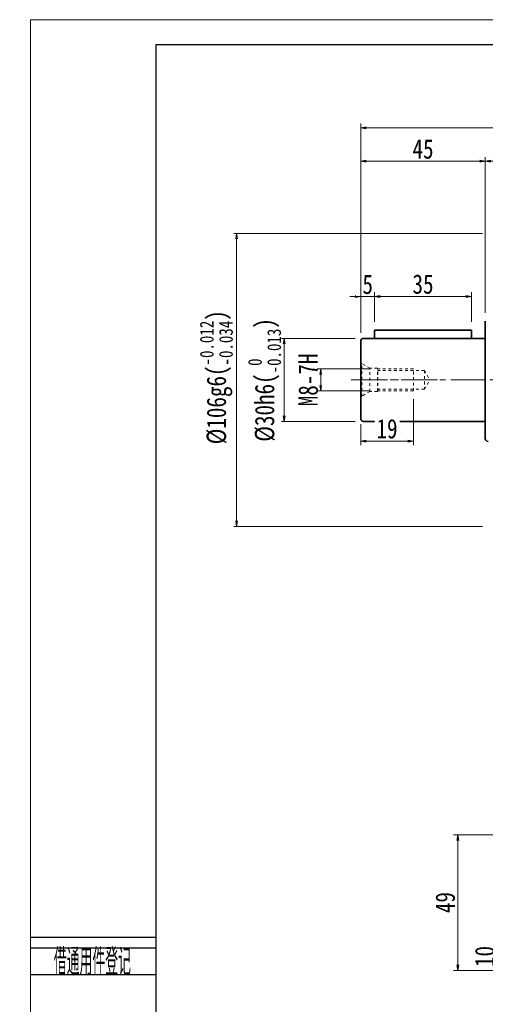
# Model space of a CAD drawing. Header units: millimetres. Extents: x -11 to 780, y -11 to 527.
# Tile 2 of 5: x -11 to 157, y 171 to 527. Entities that reach past the tile are written whole.
import ezdxf
from ezdxf.enums import TextEntityAlignment as Align

# ---------------------------------------------------------------- set-up
doc = ezdxf.new("R2010")
doc.units = ezdxf.units.MM
doc.linetypes.add('点画线', pattern=[18, 12, -2, 2, -2])
doc.linetypes.add('虚线', pattern=[2, 1, -1])
doc.layers.add('2细线层', color=4, linetype='Continuous')
doc.layers.add('6文字层', color=3, linetype='Continuous')
for name, color, linetype, lineweight in [('中心线层', 1, '点画线', 18), ('图框_外框线', 7, 'Continuous', 18), ('尺寸线层', 3, 'Continuous', 18), ('粗实线层', 7, 'Continuous', 35)]:
    doc.layers.add(name, color=color, linetype=linetype, lineweight=lineweight)
doc.styles.add('PC_TEXTSTYLE', font='ISOCP.SHX', dxfattribs={"width": 0.707, "bigfont": 'GBCBIG.SHX'})
doc.styles.add('宋体', font='SimSun.ttf', dxfattribs={"width": 0.8})
doc.dimstyles.new('A水平标注$0', dxfattribs={"dimtxt": 3.5, "dimasz": 2, "dimexe": 1.5, "dimexo": 3, "dimgap": 1.1, "dimtad": 1, "dimtoh": 1, "dimdec": 4, "dimdsep": 46, "dimtxsty": '宋体', "dimblk": 'OPEN', "dimcen": 3, "dimclrd": 3, "dimclre": 3, "dimclrt": 6, "dimadec": 0, "dimazin": 0, "dimtm": 1e-09, "dimtfac": 1, "dimtdec": 4, "dimtix": 1, "dimtmove": 0, "dimatfit": 3, "dimldrblk": 'OPEN', "dimfxl": 0, "dimlwd": 13, "dimlwe": 13, "dimarcsym": 0})
doc.dimstyles.new('D直径标注φ25', dxfattribs={"dimtxt": 3.5, "dimasz": 2, "dimexe": 1, "dimexo": 3, "dimtad": 1, "dimtoh": 1, "dimdec": 1, "dimdsep": 46, "dimtxsty": '宋体', "dimblk": 'OPEN', "dimcen": 3, "dimclrd": 3, "dimclre": 3, "dimclrt": 130, "dimadec": 0, "dimazin": 0, "dimtm": 1e-09, "dimtfac": 1, "dimtdec": 1, "dimtmove": 0, "dimatfit": 0, "dimldrblk": 'OPEN', "dimfxl": 0, "dimlwd": 13, "dimlwe": 13, "dimarcsym": 0})
doc.dimstyles.new('螺孔(M8-7H)', dxfattribs={"dimtxt": 3.5, "dimasz": 2, "dimexe": 1.25, "dimexo": 3, "dimtad": 1, "dimtoh": 1, "dimdec": 4, "dimdsep": 46, "dimtxsty": '宋体', "dimblk": 'OPEN', "dimcen": 3, "dimclrd": 3, "dimclre": 3, "dimclrt": 2, "dimadec": 0, "dimazin": 0, "dimtm": 1e-09, "dimtfac": 1, "dimtdec": 4, "dimtmove": 0, "dimatfit": 3, "dimldrblk": 'OPEN', "dimfxl": 0, "dimlwd": 9, "dimlwe": 9, "dimarcsym": 0})

# ---------------------------------------------------------------- blocks, each defined once
blk = doc.blocks.new('_Open')
at = {"color": 0, "linetype": 'ByBlock', "lineweight": -2}
for p, q in [((-1, 0.17), (0, 0)), ((-1, -0.17), (0, 0)), ((0, 0), (-1, 0))]:
    blk.add_line(p, q, dxfattribs=at)
blk = doc.blocks.new('*D14')
at = {"layer": 'Defpoints', "color": 0, "transparency": 16777216}
for p in [(113.07, 412.11), (84.41, 382.11), (113.07, 382.11)]:
    blk.add_point(p, dxfattribs=at)
at = {"layer": '尺寸线层', "color": 3, "lineweight": 13, "transparency": 16777216}
for p, q in [((110.07, 412.11), (83.41, 412.11)), ((84.41, 410.11), (84.41, 384.11)), ((110.07, 382.11), (83.41, 382.11))]:
    blk.add_line(p, q, dxfattribs=at)
at = {"layer": '尺寸线层', "color": 3, "lineweight": 13, "transparency": 16777216, "xscale": 2, "yscale": 2, "zscale": 2}
for p, rotation in [((84.41, 412.11), 90), ((84.41, 382.11), 270)]:
    blk.add_blockref('_Open', p, dxfattribs=dict(at, rotation=rotation))
at = {"layer": '尺寸线层', "color": 130, "transparency": 16777216, "insert": (77.3, 397.11), "char_height": 7, "attachment_point": 5, "rotation": 90, "style": '宋体'}
blk.add_mtext('{\\A1;\\A1;%%C30h6({\\H0.707107x;\\S 0^ -0.013;})}', dxfattribs=at)
blk = doc.blocks.new('*D15')
at = {"layer": 'Defpoints', "color": 0, "transparency": 16777216}
for p in [(159.07, 450.11), (67.21, 344.11), (159.07, 344.11)]:
    blk.add_point(p, dxfattribs=at)
at = {"layer": '尺寸线层', "color": 3, "lineweight": 13, "transparency": 16777216}
for p, q in [((156.07, 450.11), (66.21, 450.11)), ((67.21, 448.11), (67.21, 346.11)), ((156.07, 344.11), (66.21, 344.11))]:
    blk.add_line(p, q, dxfattribs=at)
at = {"layer": '尺寸线层', "color": 3, "lineweight": 13, "transparency": 16777216, "xscale": 2, "yscale": 2, "zscale": 2}
for p, rotation in [((67.21, 450.11), 90), ((67.21, 344.11), 270)]:
    blk.add_blockref('_Open', p, dxfattribs=dict(at, rotation=rotation))
at = {"layer": '尺寸线层', "color": 130, "transparency": 16777216, "insert": (59.88, 398.07), "char_height": 7, "attachment_point": 5, "rotation": 90, "style": '宋体'}
blk.add_mtext('{\\A1;\\A1;%%C106g6({\\H0.707107x;\\S-0.012^ -0.034;})}', dxfattribs=at)
blk = doc.blocks.new('*D19')
at = {"layer": 'Defpoints', "color": 0, "transparency": 16777216}
for p in [(157.07, 476.2), (174.07, 452.11), (157.07, 418.36)]:
    blk.add_point(p, dxfattribs=at)
at = {"layer": '尺寸线层', "color": 3, "lineweight": 13, "transparency": 16777216}
for p, q in [((157.07, 421.36), (157.07, 477.7)), ((174.07, 455.11), (174.07, 477.7)), ((172.07, 476.2), (159.07, 476.2))]:
    blk.add_line(p, q, dxfattribs=at)
at = {"layer": '尺寸线层', "color": 3, "lineweight": 13, "transparency": 16777216, "xscale": 2, "yscale": 2, "zscale": 2, "rotation": 180}
blk.add_blockref('_Open', (157.07, 476.2), dxfattribs=at)
at = {"layer": '尺寸线层', "color": 3, "lineweight": 13, "transparency": 16777216, "xscale": 2, "yscale": 2, "zscale": 2}
blk.add_blockref('_Open', (174.07, 476.2), dxfattribs=at)
at = {"layer": '尺寸线层', "color": 6, "transparency": 16777216, "insert": (166.01, 480.6), "char_height": 7, "attachment_point": 5, "style": '宋体', "bg_fill": 3, "box_fill_scale": 1.1, "bg_fill_color": 257, "bg_fill_transparency": 0}
blk.add_mtext('17', dxfattribs=at)
blk = doc.blocks.new('*D20')
at = {"layer": 'Defpoints', "color": 0, "transparency": 16777216}
for p in [(112.07, 488.29), (112.07, 411.11), (326.07, 411.11)]:
    blk.add_point(p, dxfattribs=at)
at = {"layer": '尺寸线层', "color": 3, "lineweight": 13, "transparency": 16777216}
for p, q in [((112.07, 414.11), (112.07, 489.79)), ((324.07, 488.29), (114.07, 488.29)), ((326.07, 414.11), (326.07, 489.79))]:
    blk.add_line(p, q, dxfattribs=at)
at = {"layer": '尺寸线层', "color": 3, "lineweight": 13, "transparency": 16777216, "xscale": 2, "yscale": 2, "zscale": 2, "rotation": 180}
blk.add_blockref('_Open', (112.07, 488.29), dxfattribs=at)
at = {"layer": '尺寸线层', "color": 3, "lineweight": 13, "transparency": 16777216, "xscale": 2, "yscale": 2, "zscale": 2}
blk.add_blockref('_Open', (326.07, 488.29), dxfattribs=at)
at = {"layer": '尺寸线层', "color": 6, "transparency": 16777216, "insert": (219.07, 492.69), "char_height": 7, "attachment_point": 5, "style": '宋体', "bg_fill": 3, "box_fill_scale": 1.1, "bg_fill_color": 257, "bg_fill_transparency": 0}
blk.add_mtext('214', dxfattribs=at)
blk = doc.blocks.new('*D25')
at = {"layer": 'Defpoints', "color": 0, "transparency": 16777216}
for p in [(117.07, 415.11), (112.07, 411.11)]:
    blk.add_point(p, dxfattribs=at)
at = {"layer": '尺寸线层', "color": 3, "lineweight": 13, "transparency": 16777216}
for p, q in [((110.07, 427.24), (108.07, 427.24)), ((112.07, 414.11), (112.07, 428.74)), ((112.07, 427.24), (117.07, 427.24)), ((117.07, 418.11), (117.07, 428.74)), ((119.07, 427.24), (121.07, 427.24))]:
    blk.add_line(p, q, dxfattribs=at)
at = {"layer": '尺寸线层', "color": 3, "lineweight": 13, "transparency": 16777216, "xscale": 2, "yscale": 2, "zscale": 2}
blk.add_blockref('_Open', (112.07, 427.24), dxfattribs=at)
at = {"layer": '尺寸线层', "color": 3, "lineweight": 13, "transparency": 16777216, "xscale": 2, "yscale": 2, "zscale": 2, "rotation": 180}
blk.add_blockref('_Open', (117.07, 427.24), dxfattribs=at)
at = {"layer": '尺寸线层', "color": 6, "transparency": 16777216, "insert": (114.57, 431.63), "char_height": 7, "attachment_point": 5, "style": '宋体', "bg_fill": 3, "box_fill_scale": 1.1, "bg_fill_color": 257, "bg_fill_transparency": 0}
blk.add_mtext('5', dxfattribs=at)
at = {"layer": 'Defpoints', "color": 0, "transparency": 16777216}
blk.add_point((117.07, 427.24), dxfattribs=at)
blk = doc.blocks.new('*D26')
at = {"layer": 'Defpoints', "color": 0, "transparency": 16777216}
for p in [(152.07, 427.3), (117.07, 415.11), (152.07, 415.11)]:
    blk.add_point(p, dxfattribs=at)
at = {"layer": '尺寸线层', "color": 3, "lineweight": 13, "transparency": 16777216}
for p, q in [((117.07, 418.11), (117.07, 428.8)), ((119.07, 427.3), (150.07, 427.3)), ((152.07, 418.11), (152.07, 428.8))]:
    blk.add_line(p, q, dxfattribs=at)
at = {"layer": '尺寸线层', "color": 3, "lineweight": 13, "transparency": 16777216, "xscale": 2, "yscale": 2, "zscale": 2, "rotation": 180}
blk.add_blockref('_Open', (117.07, 427.3), dxfattribs=at)
at = {"layer": '尺寸线层', "color": 3, "lineweight": 13, "transparency": 16777216, "xscale": 2, "yscale": 2, "zscale": 2}
blk.add_blockref('_Open', (152.07, 427.3), dxfattribs=at)
at = {"layer": '尺寸线层', "color": 6, "transparency": 16777216, "insert": (134.57, 431.72), "char_height": 7, "attachment_point": 5, "style": '宋体', "bg_fill": 3, "box_fill_scale": 1.1, "bg_fill_color": 257, "bg_fill_transparency": 0}
blk.add_mtext('35', dxfattribs=at)
blk = doc.blocks.new('*D27')
at = {"layer": 'Defpoints', "color": 0, "transparency": 16777216}
for p in [(157.07, 476.2), (157.07, 418.36), (112.07, 411.11)]:
    blk.add_point(p, dxfattribs=at)
at = {"layer": '尺寸线层', "color": 3, "lineweight": 13, "transparency": 16777216}
for p, q in [((112.07, 414.11), (112.07, 477.7)), ((157.07, 421.36), (157.07, 477.7)), ((114.07, 476.2), (155.07, 476.2))]:
    blk.add_line(p, q, dxfattribs=at)
at = {"layer": '尺寸线层', "color": 3, "lineweight": 13, "transparency": 16777216, "xscale": 2, "yscale": 2, "zscale": 2, "rotation": 180}
blk.add_blockref('_Open', (112.07, 476.2), dxfattribs=at)
at = {"layer": '尺寸线层', "color": 3, "lineweight": 13, "transparency": 16777216, "xscale": 2, "yscale": 2, "zscale": 2}
blk.add_blockref('_Open', (157.07, 476.2), dxfattribs=at)
at = {"layer": '尺寸线层', "color": 6, "transparency": 16777216, "insert": (134.57, 480.58), "char_height": 7, "attachment_point": 5, "style": '宋体', "bg_fill": 3, "box_fill_scale": 1.1, "bg_fill_color": 257, "bg_fill_transparency": 0}
blk.add_mtext('45', dxfattribs=at)
blk = doc.blocks.new('m8-11111_3')
at = {"layer": '中心线层', "linetype": '点画线', "lineweight": 18}
blk.add_line((27.67, 0), (-2.1, 0), dxfattribs=at)
at = {"layer": '粗实线层', "color": 6, "linetype": '虚线', "lineweight": 18}
for p, q in [((0, -6.6), (0, 6.6)), ((0, 6.6), (0.43, 5.86)), ((3.3, 4.2), (0.43, 5.86)), ((0.43, -5.86), (0.43, 5.86)), ((6, 4.2), (3.3, 4.2)), ((3.3, -4.2), (3.3, 4.2)), ((6.2, 4), (6, 4.2)), ((6, -4.2), (6, 4.2)), ((19, 4), (6.2, 4)), ((6.2, -4), (6.2, 4)), ((19, -4), (19, 4)), ((23, 3.4), (6.2, 3.4)), ((23, 3.4), (24.96, 0)), ((23, 3.4), (23, -3.4)), ((23, -3.4), (24.96, 0)), ((23, -3.4), (6.2, -3.4)), ((0, -6.6), (0.43, -5.86)), ((3.3, -4.2), (0.43, -5.86)), ((6, -4.2), (3.3, -4.2)), ((6.2, -4), (6, -4.2)), ((19, -4), (6.2, -4))]:
    blk.add_line(p, q, dxfattribs=at)
blk = doc.blocks.new('*D28')
at = {"layer": 'Defpoints', "color": 0, "transparency": 16777216}
for p in [(118.27, 401.11), (97.6, 393.11), (118.27, 393.11)]:
    blk.add_point(p, dxfattribs=at)
at = {"layer": '尺寸线层', "color": 3, "lineweight": 9, "transparency": 16777216}
for p, q in [((115.27, 401.11), (96.35, 401.11)), ((97.6, 399.11), (97.6, 395.11)), ((115.27, 393.11), (96.35, 393.11))]:
    blk.add_line(p, q, dxfattribs=at)
at = {"layer": '尺寸线层', "color": 3, "lineweight": 9, "transparency": 16777216, "xscale": 2, "yscale": 2, "zscale": 2}
for p, rotation in [((97.6, 401.11), 90), ((97.6, 393.11), 270)]:
    blk.add_blockref('_Open', p, dxfattribs=dict(at, rotation=rotation))
at = {"layer": '尺寸线层', "color": 2, "transparency": 16777216, "insert": (93.1, 397.11), "char_height": 7, "attachment_point": 5, "rotation": 90, "style": '宋体'}
blk.add_mtext('M8-7H', dxfattribs=at)
blk = doc.blocks.new('*D29')
at = {"layer": 'Defpoints', "color": 0, "transparency": 16777216}
for p in [(131.07, 393.11), (112.07, 384.11), (131.07, 374.99)]:
    blk.add_point(p, dxfattribs=at)
at = {"layer": '尺寸线层', "color": 3, "lineweight": 13, "transparency": 16777216}
for p, q in [((131.07, 390.11), (131.07, 373.49)), ((112.07, 381.11), (112.07, 373.49)), ((114.07, 374.99), (129.07, 374.99))]:
    blk.add_line(p, q, dxfattribs=at)
at = {"layer": '尺寸线层', "color": 3, "lineweight": 13, "transparency": 16777216, "xscale": 2, "yscale": 2, "zscale": 2, "rotation": 180}
blk.add_blockref('_Open', (112.07, 374.99), dxfattribs=at)
at = {"layer": '尺寸线层', "color": 3, "lineweight": 13, "transparency": 16777216, "xscale": 2, "yscale": 2, "zscale": 2}
blk.add_blockref('_Open', (131.07, 374.99), dxfattribs=at)
at = {"layer": '尺寸线层', "color": 6, "transparency": 16777216, "insert": (121.57, 379.41), "char_height": 7, "attachment_point": 5, "style": '宋体', "bg_fill": 3, "box_fill_scale": 1.1, "bg_fill_color": 257, "bg_fill_transparency": 0}
blk.add_mtext('19', dxfattribs=at)
blk = doc.blocks.new('*D46')
at = {"layer": 'Defpoints', "color": 0, "transparency": 16777216}
for p in [(184.07, 193.61), (161.37, 183.61), (174.47, 183.61)]:
    blk.add_point(p, dxfattribs=at)
at = {"layer": '尺寸线层', "color": 3, "lineweight": 13, "transparency": 16777216}
for p, q in [((181.07, 193.61), (159.87, 193.61)), ((161.37, 191.61), (161.37, 185.61)), ((171.47, 183.61), (159.87, 183.61))]:
    blk.add_line(p, q, dxfattribs=at)
at = {"layer": '尺寸线层', "color": 3, "lineweight": 13, "transparency": 16777216, "xscale": 2, "yscale": 2, "zscale": 2}
for p, rotation in [((161.37, 193.61), 90), ((161.37, 183.61), 270)]:
    blk.add_blockref('_Open', p, dxfattribs=dict(at, rotation=rotation))
at = {"layer": '尺寸线层', "color": 6, "transparency": 16777216, "insert": (156.87, 188.61), "char_height": 7, "attachment_point": 5, "rotation": 90, "style": '宋体', "bg_fill": 3, "box_fill_scale": 1.1, "bg_fill_color": 257, "bg_fill_transparency": 0}
blk.add_mtext('10', dxfattribs=at)
blk = doc.blocks.new('*D47')
at = {"layer": 'Defpoints', "color": 0, "transparency": 16777216}
for p in [(209.57, 232.61), (147.12, 183.61), (174.47, 183.61)]:
    blk.add_point(p, dxfattribs=at)
at = {"layer": '尺寸线层', "color": 3, "lineweight": 13, "transparency": 16777216}
for p, q in [((206.57, 232.61), (145.62, 232.61)), ((147.12, 230.61), (147.12, 185.61)), ((171.47, 183.61), (145.62, 183.61))]:
    blk.add_line(p, q, dxfattribs=at)
at = {"layer": '尺寸线层', "color": 3, "lineweight": 13, "transparency": 16777216, "xscale": 2, "yscale": 2, "zscale": 2}
for p, rotation in [((147.12, 232.61), 90), ((147.12, 183.61), 270)]:
    blk.add_blockref('_Open', p, dxfattribs=dict(at, rotation=rotation))
at = {"layer": '尺寸线层', "color": 6, "transparency": 16777216, "insert": (142.62, 208.11), "char_height": 7, "attachment_point": 5, "rotation": 90, "style": '宋体', "bg_fill": 3, "box_fill_scale": 1.1, "bg_fill_color": 256, "bg_fill_true_color": 13158600, "bg_fill_transparency": 0}
blk.add_mtext('49', dxfattribs=at)

msp = doc.modelspace()

# ---------------------------------------------------------------- linework, layer by layer
at = {"layer": '2细线层'}
for p, q in [((-7.30282, 195.59559), (37.99933, 195.59559)), ((-7.30282, 191.72553), (37.99933, 191.72553)), ((-7.30282, 182.05038), (37.99933, 182.05038))]:
    msp.add_line(p, q, dxfattribs=at)
at = {"layer": '中心线层'}
msp.add_line((108.65976, 397.10985), (328.16948, 397.10985), dxfattribs=at)
at = {"layer": '图框_外框线', "color": 3}
msp.add_lwpolyline([(-7.3038, -10.83806), (753.78886, -10.83806), (753.78886, 527.36319), (-7.3038, 527.36319)], close=True, dxfattribs=at)
at = {"layer": '图框_外框线', "color": 3, "lineweight": 25}
msp.add_lwpolyline([(37.99933, -1.77743), (744.72824, -1.77743), (744.72824, 518.30256), (37.99933, 518.30256)], close=True, dxfattribs=at)
at = {"layer": '粗实线层'}
for p, q in [((157.06948, 375.85985), (157.06948, 418.35985)), ((113.06948, 382.10985), (157.06948, 382.10985))]:
    msp.add_line(p, q, dxfattribs=at)
for centre in [(113.06948, 383.10985), (158.06948, 375.85985)]:
    msp.add_arc(centre, 1, 180, 270, dxfattribs=at)

# ---------------------------------------------------------------- block references
msp.add_blockref('m8-11111_3', (112.06948, 397.10985), dxfattribs=at)

# ---------------------------------------------------------------- texts
at = {"layer": '6文字层', "color": 3, "style": 'PC_TEXTSTYLE', "width": 0.667}
msp.add_text('借通用件登记', height=9.675148, dxfattribs=at).set_placement((15.10259, 187.14451), align=Align.MIDDLE)

# ---------------------------------------------------------------- dimensions: what is measured, and where the dimension line sits
at = {"layer": '尺寸线层'}
for base, p1, p2, text, override, picture, middle in [((67.20941, 344.10985), (159.06948, 450.10985), (159.06948, 344.10985), '{\\A1;\\A1;%%C106g6({\\H0.707107x;\\S-0.012^ -0.034;})}', {"dimtxt": 7, "dimgap": 1, "dimpost": 'φ<>', "dimtp": -0.012, "dimtm": 0.034, "dimtdec": 3, "dimtfill": 0, "dimtzin": 8}, '*D15', (67.20941, 398.0656)), ((84.41098, 382.10985), (113.06948, 412.10985), (113.06948, 382.10985), '{\\A1;\\A1;%%C30h6({\\H0.707107x;\\S 0^ -0.013;})}', {"dimtxt": 7, "dimgap": 1, "dimpost": 'φ<>', "dimtm": 0.013, "dimtdec": 3, "dimtfill": 0}, '*D14', (84.41098, 397.10985))]:
    dim = msp.add_linear_dim(base=base, p1=p1, p2=p2, angle=270, text=text, dimstyle='D直径标注φ25', override=override, dxfattribs=at)
    dim.commit()
    dim.dimension.update_dxf_attribs({"geometry": picture, "text_midpoint": middle, "dimtype": 160})

# ---------------------------------------------------------------- next in the draw order: dimensions: what is measured, and where the dimension line sits
dim = msp.add_linear_dim(base=(157.06948, 476.20112), p1=(174.06948, 452.10985), p2=(157.06948, 418.35985), dimstyle='A水平标注$0', override={"dimtxt": 7, "dimgap": 1, "dimdec": 1, "dimpost": '<>', "dimblk": 'Open', "dimtvp": 0.1, "dimtfill": 1, "dimtfillclr": 256}, dxfattribs=at)
dim.commit()
dim.dimension.update_dxf_attribs({"geometry": '*D19', "text_midpoint": (166.01284, 476.20112), "dimtype": 160})
dim = msp.add_linear_dim(base=(161.36675, 183.60985), p1=(184.07263, 193.60985), p2=(174.46948, 183.60985), angle=90, dimstyle='A水平标注$0', override={"dimtxt": 7, "dimgap": 1, "dimdec": 1, "dimpost": '<>', "dimblk": 'Open', "dimtvp": 0.1, "dimtfill": 1, "dimtfillclr": 256}, dxfattribs=at)
dim.commit()
dim.dimension.update_dxf_attribs({"geometry": '*D46', "text_midpoint": (156.86675, 188.60985)})

# ---------------------------------------------------------------- next in the draw order: dimensions: what is measured, and where the dimension line sits
dim = msp.add_linear_dim(base=(112.06948, 488.28589), p1=(326.06948, 411.10985), p2=(112.06948, 411.10985), dimstyle='A水平标注$0', override={"dimtxt": 7, "dimgap": 1, "dimdec": 1, "dimpost": '<>', "dimblk": 'Open', "dimtvp": 0.1, "dimtfill": 1, "dimtfillclr": 256}, dxfattribs=at)
dim.commit()
dim.dimension.update_dxf_attribs({"geometry": '*D20', "text_midpoint": (219.06948, 488.28589), "dimtype": 160})
dim = msp.add_linear_dim(base=(147.12017, 183.60985), p1=(209.57193, 232.60985), p2=(174.46948, 183.60985), angle=90, dimstyle='A水平标注$0', override={"dimtxt": 7, "dimgap": 1, "dimdec": 1, "dimpost": '<>', "dimblk": 'Open', "dimtvp": 0.1, "dimtfill": 1, "dimtfillclr": 256}, dxfattribs=at)
dim.commit()
dim.dimension.update_dxf_attribs({"geometry": '*D47', "text_midpoint": (142.62017, 208.10985)})

# ---------------------------------------------------------------- next in the draw order: linework, layer by layer
at = {"layer": '粗实线层'}
for p, q in [((117.06948, 412.10985), (117.06948, 415.10985)), ((117.06948, 415.10985), (152.06948, 415.10985)), ((152.06948, 415.10985), (152.06948, 412.10985)), ((112.06948, 411.10985), (112.06948, 383.10985)), ((157.06948, 412.10985), (113.06948, 412.10985))]:
    msp.add_line(p, q, dxfattribs=at)
msp.add_arc((113.06948, 411.10985), 1, 90.0000002, 180.0000002, dxfattribs=at)

# ---------------------------------------------------------------- next in the draw order: dimensions: what is measured, and where the dimension line sits
at = {"layer": '尺寸线层'}
dim = msp.add_linear_dim(base=(117.06948, 427.24392), p1=(112.06948, 411.10985), p2=(117.06948, 415.10985), dimstyle='A水平标注$0', override={"dimtxt": 7, "dimgap": 1, "dimdec": 1, "dimpost": '<>', "dimblk": 'Open', "dimtvp": 0.1, "dimtfill": 1, "dimtfillclr": 256}, dxfattribs=at)
dim.commit()
dim.dimension.update_dxf_attribs({"geometry": '*D25', "text_midpoint": (114.56948, 427.24392), "dimtype": 160})

# ---------------------------------------------------------------- next in the draw order: dimensions: what is measured, and where the dimension line sits
dim = msp.add_linear_dim(base=(152.06948, 427.3023), p1=(117.06948, 415.10985), p2=(152.06948, 415.10985), dimstyle='A水平标注$0', override={"dimtxt": 7, "dimgap": 1, "dimdec": 1, "dimpost": '<>', "dimblk": 'Open', "dimtvp": 0.1, "dimtfill": 1, "dimtfillclr": 256}, dxfattribs=at)
dim.commit()
dim.dimension.update_dxf_attribs({"geometry": '*D26', "text_midpoint": (134.56948, 427.3023), "dimtype": 160})

# ---------------------------------------------------------------- next in the draw order: dimensions: what is measured, and where the dimension line sits
dim = msp.add_linear_dim(base=(157.06948, 476.20112), p1=(112.06948, 411.10985), p2=(157.06948, 418.35985), dimstyle='A水平标注$0', override={"dimtxt": 7, "dimgap": 1, "dimdec": 1, "dimpost": '<>', "dimblk": 'Open', "dimtvp": 0.1, "dimtfill": 1, "dimtfillclr": 256}, dxfattribs=at)
dim.commit()
dim.dimension.update_dxf_attribs({"geometry": '*D27', "text_midpoint": (134.56948, 476.20112), "dimtype": 160})

# ---------------------------------------------------------------- next in the draw order: dimensions: what is measured, and where the dimension line sits
dim = msp.add_linear_dim(base=(97.60167, 393.10985), p1=(118.26948, 401.10985), p2=(118.26948, 393.10985), angle=270, dimstyle='螺孔(M8-7H)', override={"dimtxt": 7, "dimgap": 1, "dimpost": 'M<>-7H', "dimtfill": 0}, dxfattribs=at)
dim.commit()
dim.dimension.update_dxf_attribs({"geometry": '*D28', "text_midpoint": (97.60167, 397.10985), "dimtype": 160})

# ---------------------------------------------------------------- next in the draw order: dimensions: what is measured, and where the dimension line sits
dim = msp.add_linear_dim(base=(131.06948, 374.9912), p1=(112.06948, 384.10985), p2=(131.06948, 393.10985), dimstyle='A水平标注$0', override={"dimtxt": 7, "dimgap": 1, "dimdec": 1, "dimpost": '<>', "dimblk": 'Open', "dimtvp": 0.1, "dimtfill": 1, "dimtfillclr": 256}, dxfattribs=at)
dim.commit()
dim.dimension.update_dxf_attribs({"geometry": '*D29', "text_midpoint": (121.56948, 374.9912), "dimtype": 160})

doc.saveas('drawing.dxf')
